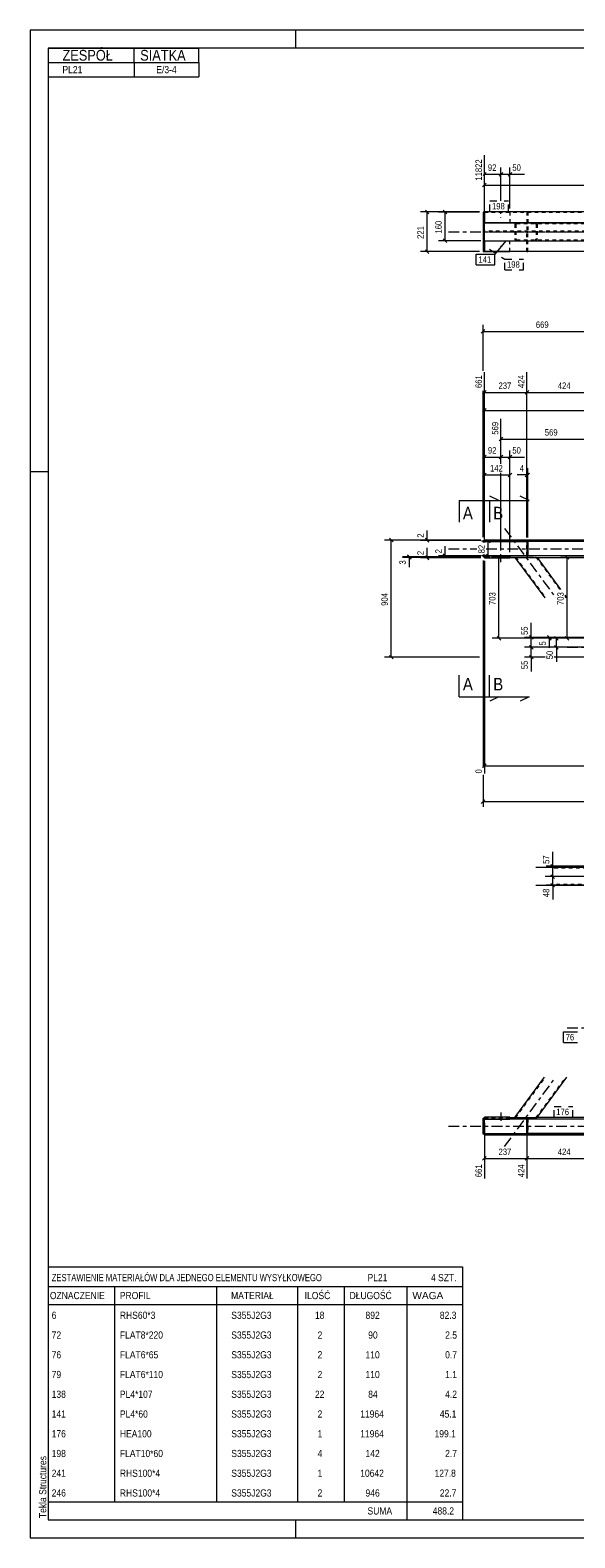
# Model space of a CAD drawing. Header units: millimetres. Extents: x 0 to 914, y 0 to 420.
# Tile 1 of 8: x 0 to 152, y 0 to 420. Entities that reach past the tile are written whole.
import ezdxf

# ---------------------------------------------------------------- set-up
doc = ezdxf.new("R2010")
doc.units = ezdxf.units.MM
for name, pattern in [('XKITLINE00', [0]), ('XKITLINE01', [4, 1, -1, 1, -1]), ('XKITLINE02', [4, 2, -2]), ('XKITLINE03', [6, 3, -1, 1, -1])]:
    doc.linetypes.add(name, pattern=pattern)
for name, color, linetype, lineweight in [('Arkusz rysunku', 3, 'Continuous', 0), ('Element', 2, 'Continuous', 0), ('Inny typ obiektu', 7, 'Continuous', 0), ('Przekrój', 7, 'Continuous', 0), ('Wymiar', 4, 'Continuous', 0), ('Znak elementu', 2, 'Continuous', 0), ('Śruba', 3, 'Continuous', 0)]:
    doc.layers.add(name, color=color, linetype=linetype, lineweight=lineweight)
doc.styles.add('ARIAL', font='ARIAL.TTF')

msp = doc.modelspace()

# ---------------------------------------------------------------- linework, layer by layer
at = {"layer": 'Arkusz rysunku', "linetype": 'XKITLINE00', "lineweight": 0}
for p, q in [((914, 420), (0, 420)), ((0, 420), (0, 0)), ((74, 415), (74, 420)), ((909, 415), (5, 415)), ((5, 415), (5, 5)), ((5, 297), (0, 297)), ((5, 5), (909, 5)), ((74, 0), (74, 5)), ((0, 0), (914, 0))]:
    msp.add_line(p, q, dxfattribs=at)
at = {"layer": 'Element', "linetype": 'XKITLINE00', "lineweight": 0}
for p, q in [((126.58, 369.34), (126.18, 369.34)), ((126.18, 369.34), (126.18, 358.34)), ((133.68, 369.36), (126.58, 369.36)), ((126.58, 369.36), (126.58, 369.35)), ((724.78, 369.35), (126.58, 369.35)), ((126.58, 369.35), (126.58, 366.35)), ((126.58, 366.34), (126.58, 366.35)), ((126.58, 366.35), (724.78, 366.35)), ((126.58, 361.34), (126.58, 366.34)), ((724.78, 366.34), (126.58, 366.34)), ((133.68, 369.36), (133.68, 369.35)), ((135.45, 366.34), (135.44, 366.34)), ((140.82, 366.34), (140.82, 366.34)), ((126.58, 361.34), (126.58, 361.34)), ((126.58, 361.34), (126.58, 361.34)), ((126.58, 361.34), (724.78, 361.34)), ((126.58, 361.34), (126.58, 358.34)), ((126.58, 361.34), (724.78, 361.34)), ((126.18, 358.34), (126.58, 358.34)), ((126.58, 358.33), (126.58, 358.34)), ((724.78, 358.34), (126.58, 358.34)), ((126.58, 358.33), (133.68, 358.33)), ((133.68, 358.33), (133.68, 358.34)), ((126.18, 277.79), (126.58, 277.79)), ((126.18, 277.79), (126.18, 277.29)), ((724.78, 277.94), (126.58, 277.94)), ((126.58, 277.94), (126.58, 277.84)), ((126.58, 277.94), (724.78, 277.94)), ((724.78, 277.84), (126.58, 277.84)), ((126.58, 277.84), (126.58, 277.64)), ((126.58, 277.68), (126.58, 277.29)), ((126.58, 277.64), (724.78, 277.64)), ((126.58, 277.54), (138.43, 277.54)), ((138.43, 277.64), (138.43, 273.54)), ((138.43, 277.64), (138.63, 277.64)), ((138.63, 277.64), (138.63, 273.54)), ((195.31, 277.54), (138.63, 277.54)), ((126.18, 273.9), (126.18, 273.29)), ((126.58, 273.29), (126.18, 273.29)), ((126.58, 273.9), (126.58, 273.48)), ((133.68, 273.57), (126.58, 273.57)), ((133.68, 273.48), (126.58, 273.48)), ((126.58, 273.48), (126.58, 272.98)), ((133.68, 273.48), (133.68, 273.57)), ((717.68, 273.54), (133.68, 273.54)), ((133.68, 272.98), (133.68, 273.48)), ((133.68, 273.14), (715.82, 273.14)), ((135.03, 273.14), (143.36, 261.84)), ((138.43, 273.54), (138.63, 273.54)), ((141.25, 273.14), (147.81, 264.22)), ((126.58, 272.98), (133.68, 272.98)), ((149.02, 262.59), (149.57, 261.84)), ((140.87, 186.81), (159.32, 186.81)), ((140.88, 181.81), (159.32, 181.81)), ((135.03, 117.06), (143.34, 128.33)), ((141.25, 117.06), (149.55, 128.33)), ((126.18, 112.41), (126.18, 116.91)), ((126.18, 116.91), (126.58, 116.91)), ((133.68, 117.22), (126.58, 117.22)), ((126.58, 116.72), (126.58, 117.22)), ((126.58, 116.72), (133.68, 116.72)), ((126.58, 112.52), (126.58, 116.72)), ((126.58, 116.63), (133.68, 116.63)), ((133.68, 116.63), (133.68, 117.22)), ((133.68, 117.06), (135.44, 117.06)), ((717.68, 116.66), (133.68, 116.66)), ((135.44, 117.06), (140.82, 117.06)), ((138.43, 116.66), (138.63, 116.66)), ((138.43, 112.56), (138.43, 116.66)), ((138.63, 112.56), (138.63, 116.66)), ((710.6, 117.06), (140.82, 117.06)), ((126.58, 112.41), (126.18, 112.41)), ((126.58, 112.66), (138.43, 112.66)), ((724.78, 112.56), (126.58, 112.56)), ((126.58, 112.56), (126.58, 112.26)), ((126.58, 112.36), (724.78, 112.36)), ((126.58, 112.26), (724.78, 112.26)), ((724.78, 112.26), (126.58, 112.26)), ((138.43, 112.56), (138.63, 112.56)), ((195.31, 112.66), (138.63, 112.66))]:
    msp.add_line(p, q, dxfattribs=at)
at = {"layer": 'Element', "linetype": 'XKITLINE01', "lineweight": 0}
for p, q in [((126.58, 369.36), (126.58, 369.34)), ((126.58, 369.35), (126.58, 366.34)), ((126.58, 369.35), (126.58, 369.34)), ((126.58, 369.34), (133.68, 369.34)), ((126.58, 369.34), (126.58, 366.35)), ((126.58, 369.34), (724.78, 369.34)), ((126.58, 366.36), (133.68, 366.36)), ((126.58, 366.34), (126.58, 366.35)), ((126.58, 366.35), (126.58, 366.34)), ((126.58, 366.34), (133.68, 366.34)), ((126.58, 358.34), (126.58, 366.34)), ((724.78, 366.34), (126.58, 366.34)), ((133.68, 369.34), (133.68, 369.36)), ((133.68, 369.35), (133.68, 366.35)), ((133.68, 366.36), (133.68, 366.34)), ((133.68, 366.34), (133.68, 366.35)), ((135.07, 366.11), (135.03, 365.96)), ((135.03, 365.96), (135.03, 361.76)), ((135.28, 365.96), (135.3, 366.03)), ((135.28, 365.96), (135.28, 361.76)), ((135.3, 366.03), (135.36, 366.1)), ((135.44, 366.34), (135.34, 366.33)), ((135.36, 366.1), (135.44, 366.14)), ((135.44, 366.14), (135.53, 366.16)), ((135.53, 366.36), (135.45, 366.34)), ((135.53, 366.36), (166.63, 366.35)), ((135.53, 366.16), (166.63, 366.15)), ((138.43, 369.34), (138.43, 363.97)), ((138.43, 369.34), (138.63, 369.34)), ((138.43, 366.34), (138.63, 366.34)), ((138.63, 366.34), (138.43, 366.34)), ((138.63, 369.34), (138.63, 363.97)), ((140.82, 366.34), (140.75, 366.36)), ((140.75, 366.16), (140.84, 366.14)), ((140.94, 366.32), (140.82, 366.34)), ((140.84, 366.14), (140.92, 366.1)), ((140.92, 366.1), (140.98, 366.03)), ((140.98, 366.03), (141, 365.96)), ((141, 365.96), (141, 361.76)), ((141.25, 365.96), (141.21, 366.11)), ((141.25, 365.96), (141.24, 361.76)), ((724.78, 363.97), (126.58, 363.97)), ((724.78, 363.72), (126.58, 363.72)), ((126.58, 361.34), (133.68, 361.34)), ((126.58, 361.34), (126.58, 358.34)), ((126.58, 361.34), (724.78, 361.34)), ((126.58, 361.34), (126.58, 361.34)), ((126.58, 361.34), (126.58, 361.34)), ((126.58, 361.33), (133.68, 361.33)), ((133.68, 358.34), (133.68, 361.34)), ((135.03, 361.76), (135.07, 361.6)), ((135.3, 361.68), (135.28, 361.76)), ((135.35, 361.62), (135.3, 361.68)), ((135.34, 361.39), (135.53, 361.36)), ((135.43, 361.57), (135.35, 361.62)), ((135.53, 361.56), (135.43, 361.57)), ((135.53, 361.56), (166.63, 361.55)), ((135.53, 361.36), (166.63, 361.35)), ((138.43, 364.72), (138.63, 364.72)), ((138.63, 363.97), (138.43, 363.97)), ((138.43, 358.34), (138.43, 363.72)), ((138.43, 363.72), (138.63, 363.72)), ((138.43, 362.97), (138.63, 362.97)), ((138.43, 361.34), (138.63, 361.34)), ((138.63, 361.34), (138.43, 361.34)), ((138.63, 358.34), (138.63, 363.72)), ((140.84, 361.57), (140.75, 361.56)), ((140.75, 361.36), (140.94, 361.39)), ((140.92, 361.61), (140.84, 361.57)), ((140.98, 361.68), (140.92, 361.61)), ((141, 361.76), (140.98, 361.68)), ((141.21, 361.6), (141.24, 361.76)), ((133.68, 358.35), (126.58, 358.35)), ((126.58, 358.35), (126.58, 358.33)), ((724.78, 358.34), (126.58, 358.34)), ((126.58, 358.34), (126.58, 358.34)), ((133.68, 358.35), (133.68, 358.33)), ((138.43, 358.34), (138.63, 358.34)), ((126.58, 277.64), (126.58, 277.94)), ((126.58, 277.94), (724.78, 277.94)), ((126.58, 277.94), (126.58, 277.29)), ((126.58, 277.84), (724.78, 277.84)), ((126.58, 277.79), (126.58, 277.29)), ((126.58, 277.74), (724.78, 277.74)), ((126.58, 277.74), (724.78, 277.74)), ((724.78, 277.64), (126.58, 277.64)), ((138.43, 277.74), (138.43, 274.29)), ((138.43, 277.74), (138.63, 277.74)), ((138.43, 273.54), (138.43, 277.74)), ((138.43, 277.74), (138.63, 277.74)), ((138.43, 277.64), (138.63, 277.64)), ((138.63, 277.54), (138.43, 277.54)), ((138.43, 277.54), (138.63, 277.54)), ((138.43, 277.54), (138.63, 277.54)), ((138.63, 277.74), (138.63, 274.29)), ((138.63, 277.74), (138.63, 273.54)), ((126.58, 273.9), (126.58, 273.29)), ((126.58, 273.9), (126.58, 273.54)), ((126.58, 273.57), (126.58, 273.48)), ((126.58, 272.98), (126.58, 273.57)), ((126.58, 273.57), (133.68, 273.57)), ((126.58, 273.54), (126.58, 273.14)), ((724.78, 273.54), (126.58, 273.54)), ((133.68, 273.54), (126.58, 273.54)), ((126.58, 273.48), (133.68, 273.48)), ((126.58, 273.48), (126.58, 273.29)), ((133.68, 273.14), (126.58, 273.14)), ((126.58, 273.07), (133.68, 273.07)), ((133.68, 273.07), (126.58, 273.07)), ((133.68, 273.57), (133.68, 272.98)), ((135.03, 273.14), (141.25, 273.14)), ((135.03, 273.14), (135.03, 273.14)), ((135.28, 273.14), (143.61, 261.84)), ((135.28, 273.14), (135.28, 273.14)), ((138.63, 276.79), (138.43, 276.79)), ((138.63, 276.79), (138.43, 276.79)), ((138.43, 274.29), (138.63, 274.29)), ((138.43, 274.29), (138.63, 274.29)), ((138.63, 273.54), (138.43, 273.54)), ((140.98, 273.14), (140.84, 273.14)), ((141, 273.14), (140.98, 273.14)), ((141, 273.14), (147.57, 264.22)), ((141, 273.14), (141, 273.14)), ((141.24, 273.14), (141.25, 273.14)), ((133.68, 272.98), (126.58, 272.98)), ((149.02, 262.25), (149.33, 261.84)), ((146.09, 186.61), (166.63, 186.62)), ((159.62, 182.01), (146.09, 182.01)), ((135.28, 117.06), (143.59, 128.33)), ((141, 117.06), (149.3, 128.33)), ((133.68, 117.22), (126.58, 117.22)), ((126.58, 117.22), (126.58, 116.63)), ((126.58, 117.22), (126.58, 116.63)), ((126.58, 117.13), (133.68, 117.13)), ((133.68, 117.13), (126.58, 117.13)), ((126.58, 112.26), (126.58, 117.06)), ((126.58, 117.06), (133.68, 117.06)), ((126.58, 116.72), (126.58, 116.91)), ((126.58, 116.72), (133.68, 116.72)), ((724.78, 116.66), (126.58, 116.66)), ((133.68, 116.66), (126.58, 116.66)), ((133.68, 116.63), (126.58, 116.63)), ((133.68, 116.63), (133.68, 117.22)), ((135.03, 117.06), (135.03, 117.06)), ((135.03, 117.06), (135.44, 117.06)), ((135.28, 117.06), (135.28, 117.06)), ((135.44, 117.06), (140.82, 117.06)), ((135.53, 117.06), (135.53, 117.06)), ((135.53, 117.06), (135.53, 117.06)), ((138.43, 112.46), (138.43, 116.66)), ((138.43, 116.66), (138.63, 116.66)), ((138.43, 115.91), (138.63, 115.91)), ((138.43, 115.91), (138.63, 115.91)), ((138.43, 112.46), (138.43, 115.91)), ((138.63, 113.41), (138.43, 113.41)), ((138.63, 113.41), (138.43, 113.41)), ((138.63, 116.66), (138.63, 112.46)), ((138.63, 112.46), (138.63, 115.91)), ((140.82, 117.06), (141.25, 117.06)), ((140.98, 117.06), (141, 117.06)), ((141, 117.06), (141, 117.06)), ((141.24, 117.06), (141.25, 117.06)), ((724.78, 112.56), (126.58, 112.56)), ((126.58, 112.56), (126.58, 112.26)), ((126.58, 112.41), (126.58, 112.52)), ((126.58, 112.46), (724.78, 112.46)), ((724.78, 112.46), (126.58, 112.46)), ((126.58, 112.36), (724.78, 112.36)), ((724.78, 112.26), (126.58, 112.26)), ((138.43, 112.66), (138.63, 112.66)), ((138.43, 112.66), (138.63, 112.66)), ((138.43, 112.66), (138.63, 112.66)), ((138.43, 112.56), (138.63, 112.56)), ((138.43, 112.46), (138.63, 112.46)), ((138.43, 112.46), (138.63, 112.46))]:
    msp.add_line(p, q, dxfattribs=at)
at = {"layer": 'Element', "linetype": 'XKITLINE03', "lineweight": 0}
for p, q in [((116.58, 363.84), (732.5, 363.84)), ((132.21, 363.86), (169.95, 363.84)), ((149.62, 363.85), (701.73, 363.85)), ((132.21, 281.19), (146.47, 261.84)), ((116.58, 275.54), (124.5, 275.54)), ((127.02, 275.54), (180.5, 275.54)), ((149.62, 248.09), (701.73, 248.09)), ((143.48, 184.31), (169.95, 184.32)), ((149.62, 184.32), (701.73, 184.32)), ((149.62, 142.08), (701.73, 142.08)), ((132.21, 109.01), (146.44, 128.33)), ((116.58, 114.66), (734.78, 114.66))]:
    msp.add_line(p, q, dxfattribs=at)
at = {"layer": 'Element', "linetype": 'XKITLINE01', "lineweight": 0}
for centre, start, end in [((135.47, 365.89), 106.7832, 150.8457), ((140.81, 365.88), 29.1124, 73.1748), ((135.47, 361.83), 209.1124, 253.1748), ((140.8, 361.83), 286.7832, 330.8457)]:
    msp.add_arc(centre, 0.46, start, end, dxfattribs=at)
at = {"layer": 'Inny typ obiektu', "linetype": 'XKITLINE00', "lineweight": 0}
for p, q in [((5, 415), (47, 415)), ((5, 415), (5, 411)), ((29, 411), (29, 415)), ((47, 411), (47, 415)), ((5, 411), (47, 411)), ((5, 411), (5, 407)), ((29, 411), (29, 407)), ((47, 411), (47, 407)), ((5, 407), (47, 407)), ((5, 75.5), (5, 70)), ((5, 75.5), (120.5, 75.5)), ((120.5, 75.5), (120.5, 70)), ((5, 70), (5, 65)), ((5, 70), (120.5, 70)), ((23.5, 70), (23.5, 65)), ((52, 65), (52, 70)), ((74.5, 70), (74.5, 65)), ((87.5, 70), (87.5, 65)), ((105, 70), (105, 65)), ((120.5, 70), (120.5, 65)), ((5, 65), (120.5, 65)), ((5, 65), (5, 59.5)), ((23.5, 65), (23.5, 59.5)), ((52, 59.5), (52, 65)), ((74.5, 65), (74.5, 59.5)), ((87.5, 65), (87.5, 59.5)), ((105, 65), (105, 59.5)), ((120.5, 65), (120.5, 59.5)), ((5, 59.5), (5, 54)), ((23.5, 59.5), (23.5, 54)), ((52, 54), (52, 59.5)), ((74.5, 59.5), (74.5, 54)), ((87.5, 59.5), (87.5, 54)), ((105, 59.5), (105, 54)), ((120.5, 59.5), (120.5, 54)), ((5, 54), (5, 48.5)), ((23.5, 54), (23.5, 48.5)), ((52, 48.5), (52, 54)), ((74.5, 54), (74.5, 48.5)), ((87.5, 54), (87.5, 48.5)), ((105, 54), (105, 48.5)), ((120.5, 54), (120.5, 48.5)), ((5, 48.5), (5, 43)), ((23.5, 48.5), (23.5, 43)), ((52, 43), (52, 48.5)), ((74.5, 48.5), (74.5, 43)), ((87.5, 48.5), (87.5, 43)), ((105, 48.5), (105, 43)), ((120.5, 48.5), (120.5, 43)), ((5, 43), (5, 37.5)), ((23.5, 43), (23.5, 37.5)), ((52, 37.5), (52, 43)), ((74.5, 43), (74.5, 37.5)), ((87.5, 43), (87.5, 37.5)), ((105, 43), (105, 37.5)), ((120.5, 43), (120.5, 37.5)), ((5, 37.5), (5, 32)), ((23.5, 37.5), (23.5, 32)), ((52, 32), (52, 37.5)), ((74.5, 37.5), (74.5, 32)), ((87.5, 37.5), (87.5, 32)), ((105, 37.5), (105, 32)), ((120.5, 37.5), (120.5, 32)), ((5, 32), (5, 26.5)), ((23.5, 32), (23.5, 26.5)), ((52, 26.5), (52, 32)), ((74.5, 32), (74.5, 26.5)), ((87.5, 32), (87.5, 26.5)), ((105, 32), (105, 26.5)), ((120.5, 32), (120.5, 26.5)), ((5, 26.5), (5, 21)), ((23.5, 26.5), (23.5, 21)), ((52, 21), (52, 26.5)), ((74.5, 26.5), (74.5, 21)), ((87.5, 26.5), (87.5, 21)), ((105, 26.5), (105, 21)), ((120.5, 26.5), (120.5, 21)), ((5, 21), (5, 15.5)), ((23.5, 21), (23.5, 15.5)), ((52, 15.5), (52, 21)), ((74.5, 21), (74.5, 15.5)), ((87.5, 21), (87.5, 15.5)), ((105, 21), (105, 15.5)), ((120.5, 21), (120.5, 15.5)), ((5, 15.5), (5, 10)), ((23.5, 15.5), (23.5, 10)), ((52, 10), (52, 15.5)), ((74.5, 15.5), (74.5, 10)), ((87.5, 15.5), (87.5, 10)), ((105, 15.5), (105, 10)), ((120.5, 15.5), (120.5, 10)), ((5, 10), (5, 5)), ((5, 10), (120.5, 10)), ((105, 10), (105, 5)), ((120.5, 10), (120.5, 5)), ((5, 5), (120.5, 5))]:
    msp.add_line(p, q, dxfattribs=at)
at = {"layer": 'Przekrój', "linetype": 'XKITLINE00', "lineweight": 0}
for p, q in [((130.58, 288.97), (128.08, 290.22)), ((139.03, 288.97), (136.53, 290.22)), ((119.58, 288.97), (119.58, 282.97)), ((119.58, 288.97), (125.58, 288.97)), ((125.58, 288.97), (130.58, 288.97)), ((128.03, 288.97), (128.03, 282.97)), ((128.03, 288.97), (134.03, 288.97)), ((134.03, 288.97), (139.03, 288.97)), ((119.58, 234.3), (119.58, 240.3)), ((128.03, 234.3), (128.03, 240.3)), ((119.58, 234.3), (125.58, 234.3)), ((125.58, 234.3), (130.58, 234.3)), ((128.03, 234.3), (134.03, 234.3)), ((130.58, 234.3), (128.08, 233.05)), ((134.03, 234.3), (139.03, 234.3)), ((139.03, 234.3), (136.53, 233.05))]:
    msp.add_line(p, q, dxfattribs=at)
at = {"layer": 'Wymiar', "linetype": 'XKITLINE00', "lineweight": 0}
for p, q in [((126.58, 367.34), (126.58, 385.14)), ((127.08, 380.35), (126.22, 379.49)), ((126.58, 370.36), (126.58, 381.71)), ((126.58, 379.85), (131.18, 379.85)), ((131.68, 380.35), (130.67, 379.34)), ((131.68, 380.35), (130.67, 379.34)), ((131.18, 372.46), (131.18, 381.71)), ((131.18, 372.46), (131.18, 381.71)), ((131.18, 379.85), (133.68, 379.85)), ((134.18, 380.35), (133.17, 379.34)), ((133.68, 370.36), (133.68, 381.71)), ((133.68, 379.85), (137.7, 379.85)), ((133.68, 379.85), (137.7, 379.85)), ((127.08, 377.35), (126.07, 376.34)), ((126.58, 376.85), (717.68, 376.85)), ((110.11, 369.87), (111.13, 368.85)), ((115.11, 369.85), (116.13, 368.83)), ((125.18, 369.36), (108.76, 369.36)), ((110.62, 358.33), (110.62, 369.36)), ((125.18, 369.34), (113.76, 369.34)), ((115.62, 361.34), (115.62, 369.34)), ((131.18, 368.87), (131.18, 369.46)), ((131.18, 368.87), (131.18, 369.46)), ((125.58, 361.34), (113.76, 361.34)), ((115.11, 361.85), (116.13, 360.83)), ((125.18, 358.33), (108.76, 358.33)), ((110.11, 358.84), (111.13, 357.82)), ((126.68, 336.59), (125.67, 335.58)), ((126.18, 325.07), (126.18, 337.95)), ((126.18, 336.09), (159.62, 336.09)), ((126.58, 277.29), (126.58, 324.71)), ((138.43, 278.64), (138.43, 324.71)), ((138.43, 278.64), (138.43, 324.71)), ((127.08, 319.59), (126.07, 318.58)), ((126.18, 278.79), (126.18, 319.55)), ((138.94, 319.59), (137.92, 318.58)), ((138.94, 319.59), (137.92, 318.58)), ((126.58, 319.09), (138.43, 319.09)), ((126.58, 278.94), (126.58, 315.95)), ((138.43, 319.09), (159.62, 319.09)), ((127.08, 314.59), (126.07, 313.58)), ((126.58, 314.09), (713.41, 314.09)), ((131.18, 299.21), (131.18, 311.71)), ((126.58, 277.29), (126.58, 302.95)), ((131.68, 306.59), (130.67, 305.58)), ((131.18, 306.09), (159.62, 306.09)), ((131.18, 299.21), (131.18, 302.95)), ((131.18, 299.21), (131.18, 302.95)), ((133.68, 274.57), (133.68, 302.95)), ((127.08, 301.59), (126.07, 300.58)), ((126.58, 301.09), (131.18, 301.09)), ((131.68, 301.59), (130.67, 300.58)), ((131.68, 301.59), (130.67, 300.58)), ((131.18, 301.09), (133.68, 301.09)), ((134.18, 301.59), (133.17, 300.58)), ((133.68, 301.09), (137.7, 301.09)), ((133.68, 301.09), (137.7, 301.09)), ((127.08, 296.59), (126.07, 295.58)), ((126.58, 277.29), (126.58, 297.95)), ((126.58, 296.09), (133.68, 296.09)), ((131.18, 275), (131.18, 296.69)), ((131.18, 275), (131.18, 296.69)), ((131.18, 275), (131.18, 296.69)), ((134.18, 296.59), (133.17, 295.58)), ((133.68, 274.57), (133.68, 297.95)), ((138.43, 296.09), (135.74, 296.09)), ((138.43, 296.09), (135.74, 296.09)), ((138.94, 296.59), (137.92, 295.58)), ((139.14, 296.59), (138.12, 295.58)), ((138.43, 278.64), (138.43, 297.95)), ((138.43, 296.09), (138.63, 296.09)), ((138.63, 278.64), (138.63, 297.95)), ((125.18, 277.94), (98.76, 277.94)), ((100.11, 278.45), (101.13, 277.43)), ((100.62, 245.34), (100.62, 277.94)), ((125.58, 277.94), (108.76, 277.94)), ((125.58, 277.84), (108.76, 277.84)), ((110.11, 278.45), (111.13, 277.43)), ((110.11, 278.35), (111.13, 277.34)), ((110.62, 277.94), (110.62, 280.62)), ((110.62, 277.94), (110.62, 280.62)), ((110.62, 277.84), (110.62, 277.94)), ((137.63, 277.64), (125.76, 277.64)), ((127.11, 278.15), (128.13, 277.14)), ((127.62, 273.54), (127.62, 277.64)), ((125.18, 273.29), (103.76, 273.29)), ((125.58, 273.14), (103.76, 273.14)), ((105.11, 273.8), (106.13, 272.78)), ((105.11, 273.65), (106.13, 272.63)), ((105.62, 273.14), (105.62, 273.29)), ((105.62, 273.14), (105.62, 270.45)), ((105.62, 273.14), (105.62, 270.45)), ((125.58, 273.07), (108.76, 273.07)), ((110.11, 273.58), (111.13, 272.56)), ((110.11, 273.49), (111.13, 272.47)), ((110.62, 273.07), (110.62, 275.76)), ((110.62, 273.07), (110.62, 275.76)), ((110.62, 272.98), (110.62, 273.07)), ((125.58, 273.57), (113.76, 273.57)), ((125.58, 273.48), (113.76, 273.48)), ((115.11, 274.08), (116.13, 273.06)), ((115.11, 273.99), (116.13, 272.97)), ((115.62, 273.57), (115.62, 276.26)), ((115.62, 273.57), (115.62, 276.26)), ((115.62, 273.48), (115.62, 273.57)), ((137.43, 273.54), (125.76, 273.54)), ((127.11, 274.05), (128.13, 273.03)), ((140.24, 273.14), (128.76, 273.14)), ((130.11, 273.65), (131.13, 272.63)), ((130.62, 250.59), (130.62, 273.14)), ((198.56, 273.14), (147.76, 273.14)), ((149.11, 273.65), (150.13, 272.63)), ((149.62, 250.59), (149.62, 273.14)), ((125.58, 272.98), (108.76, 272.98)), ((126.18, 272.29), (126.18, 214.63)), ((126.58, 272.14), (126.58, 212.93)), ((139.62, 250.84), (139.62, 254.86)), ((139.62, 250.84), (139.62, 254.86)), ((158.62, 250.59), (128.76, 250.59)), ((130.11, 251.09), (131.13, 250.08)), ((155.07, 250.84), (137.76, 250.84)), ((156.32, 248.09), (137.76, 248.09)), ((156.32, 248.09), (137.76, 248.09)), ((139.11, 251.34), (140.13, 250.33)), ((139.11, 248.59), (140.13, 247.58)), ((139.11, 248.59), (140.13, 247.58)), ((139.62, 248.09), (139.62, 250.84)), ((139.62, 245.34), (139.62, 248.09)), ((155.07, 250.84), (142.76, 250.84)), ((158.62, 250.59), (142.76, 250.59)), ((144.11, 251.34), (145.13, 250.33)), ((144.11, 251.09), (145.13, 250.08)), ((144.62, 250.59), (144.62, 250.84)), ((144.62, 250.59), (144.62, 247.9)), ((144.62, 250.59), (144.62, 247.9)), ((158.62, 250.59), (144.76, 250.59)), ((156.32, 248.09), (144.76, 248.09)), ((146.11, 251.09), (147.13, 250.08)), ((146.11, 248.59), (147.13, 247.58)), ((146.62, 248.09), (146.62, 250.59)), ((146.62, 248.09), (146.62, 244.07)), ((146.62, 248.09), (146.62, 244.07)), ((158.62, 250.59), (147.76, 250.59)), ((149.11, 251.09), (150.13, 250.08)), ((125.18, 245.34), (98.76, 245.34)), ((100.11, 245.84), (101.13, 244.83)), ((143.5, 245.34), (137.76, 245.34)), ((139.11, 245.84), (140.13, 244.83)), ((139.62, 245.34), (139.62, 241.32)), ((139.62, 245.34), (139.62, 241.32)), ((155.07, 245.34), (146.02, 245.34)), ((127.08, 215.59), (126.07, 214.58)), ((126.58, 215.09), (710.11, 215.09)), ((126.18, 212.57), (126.18, 203.65)), ((126.68, 205.59), (125.67, 204.58)), ((126.18, 205.09), (725.18, 205.09)), ((145.62, 187.07), (145.62, 191.09)), ((145.62, 187.07), (145.62, 191.09)), ((158.32, 187.07), (143.76, 187.07)), ((145.11, 187.57), (146.13, 186.56)), ((145.62, 184.22), (145.62, 187.07)), ((155.07, 184.22), (143.76, 184.22)), ((155.07, 184.22), (143.76, 184.22)), ((158.62, 181.82), (143.76, 181.82)), ((145.11, 184.72), (146.13, 183.71)), ((145.11, 184.72), (146.13, 183.71)), ((145.11, 182.32), (146.13, 181.31)), ((145.62, 181.82), (145.62, 184.22)), ((145.62, 181.82), (145.62, 177.8)), ((145.62, 181.82), (145.62, 177.8)), ((126.58, 115.63), (126.58, 100.06)), ((138.43, 115.66), (138.43, 100.06)), ((138.43, 115.66), (138.43, 100.06)), ((127.08, 106.19), (126.07, 105.17)), ((126.58, 105.68), (138.43, 105.68)), ((138.94, 106.19), (137.92, 105.17)), ((138.94, 106.19), (137.97, 105.22)), ((138.43, 105.68), (159.62, 105.68))]:
    msp.add_line(p, q, dxfattribs=at)
at = {"layer": 'Znak elementu', "linetype": 'XKITLINE02', "lineweight": 0}
for p, q in [((128.07, 372.46), (133.28, 372.46)), ((128.07, 369.46), (128.07, 372.46)), ((133.28, 369.46), (133.28, 372.46)), ((128.07, 369.46), (133.28, 369.46)), ((128.01, 358.95), (132.25, 356.21)), ((132.25, 356.21), (137.46, 356.21)), ((132.25, 353.21), (132.25, 356.21)), ((132.25, 353.21), (137.46, 353.21)), ((137.46, 353.21), (137.46, 356.21)), ((145.98, 120.16), (151.18, 120.16)), ((145.98, 117.16), (145.98, 120.16)), ((151.18, 117.16), (151.18, 120.16)), ((145.98, 117.16), (151.18, 117.16))]:
    msp.add_line(p, q, dxfattribs=at)
at = {"layer": 'Znak elementu', "linetype": 'XKITLINE00', "lineweight": 0}
for p, q in [((132.51, 361.29), (129.51, 357.59)), ((124.31, 357.59), (129.51, 357.59)), ((124.31, 354.59), (124.31, 357.59)), ((129.51, 354.59), (129.51, 357.59)), ((124.31, 354.59), (129.51, 354.59)), ((148.62, 140.97), (152.49, 140.97)), ((148.62, 137.97), (148.62, 140.97)), ((148.62, 137.97), (152.49, 137.97))]:
    msp.add_line(p, q, dxfattribs=at)
at = {"layer": 'Śruba', "linetype": 'XKITLINE02', "lineweight": 0}
for p, q in [((131.18, 367.8), (131.18, 367.87)), ((131.18, 359.89), (131.18, 359.82))]:
    msp.add_line(p, q, dxfattribs=at)
at = {"layer": 'Śruba', "linetype": 'XKITLINE00', "lineweight": 0}
for p, q in [((131.18, 271.75), (131.18, 274)), ((131.18, 271.75), (131.18, 274)), ((131.18, 118.45), (131.18, 116.2)), ((131.18, 118.45), (131.18, 116.2))]:
    msp.add_line(p, q, dxfattribs=at)

# ---------------------------------------------------------------- texts
at = {"layer": 'Arkusz rysunku', "style": 'ARIAL', "width": 0.85}
msp.add_text('Tekla Structures', height=2, rotation=90, dxfattribs=at).set_placement((4.5, 5.5))
at = {"layer": 'Inny typ obiektu', "style": 'ARIAL'}
for s, height, width, p in [('ZESPÓŁ', 3, 0.85, (9, 411.5)), ('SIATKA', 3, 0.85, (30.66, 411.5)), ('PL21', 2, 0.85, (9, 408)), ('E/3-4', 2, 0.85, (35.15, 408)), ('ZESTAWIENIE MATERIAŁÓW DLA JEDNEGO ELEMENTU WYSYŁKOWEGO', 2, 0.765, (6, 71.5)), ('PL21', 2, 0.85, (94, 71.5)), ('4', 2, 0.85, (111.69, 71.5)), (' SZT.', 2, 0.85, (113, 71.5)), ('OZNACZENIE', 2, 0.85, (5.5, 66.5)), ('PROFIL', 2, 0.85, (25, 66.5)), ('MATERIAŁ', 2, 0.85, (56, 66.5)), ('ILOŚĆ', 2, 0.85, (76.5, 66.5)), ('DŁUGOŚĆ', 2, 0.85, (89, 66.5)), ('WAGA', 2, 1.008832, (106.5, 66.5)), ('6', 2, 0.85, (6, 61)), ('RHS60*3', 2, 0.85, (25, 61)), ('S355J2G3', 2, 0.85, (56.04, 61)), ('18', 2, 0.85, (79.35, 61)), ('892', 2, 0.85, (93.44, 61)), ('82.3', 2, 0.85, (114.15, 61)), ('72', 2, 0.85, (6, 55.5)), ('FLAT8*220', 2, 0.85, (25, 55.5)), ('S355J2G3', 2, 0.85, (56.04, 55.5)), ('2', 2, 0.85, (80.09, 55.5)), ('90', 2, 0.85, (94.19, 55.5)), ('2.5', 2, 0.85, (115.63, 55.5)), ('76', 2, 0.85, (6, 50)), ('FLAT6*65', 2, 0.85, (25, 50)), ('S355J2G3', 2, 0.85, (56.04, 50)), ('2', 2, 0.85, (80.09, 50)), ('110', 2, 0.85, (93.44, 50)), ('0.7', 2, 0.85, (115.63, 50)), ('79', 2, 0.85, (6, 44.5)), ('FLAT6*110', 2, 0.85, (25, 44.5)), ('S355J2G3', 2, 0.85, (56.04, 44.5)), ('2', 2, 0.85, (80.09, 44.5)), ('110', 2, 0.85, (93.44, 44.5)), ('1.1', 2, 0.85, (115.63, 44.5)), ('138', 2, 0.85, (6, 39)), ('PL4*107', 2, 0.85, (25, 39)), ('S355J2G3', 2, 0.85, (56.04, 39)), ('22', 2, 0.85, (79.35, 39)), ('84', 2, 0.85, (94.19, 39)), ('4.2', 2, 0.85, (115.63, 39)), ('141', 2, 0.85, (6, 33.5)), ('PL4*60', 2, 0.85, (25, 33.5)), ('S355J2G3', 2, 0.85, (56.04, 33.5)), ('2', 2, 0.85, (80.09, 33.5)), ('11964', 2, 0.85, (91.96, 33.5)), ('45.1', 2, 0.85, (114.15, 33.5)), ('176', 2, 0.85, (6, 28)), ('HEA100', 2, 0.85, (25, 28)), ('S355J2G3', 2, 0.85, (56.04, 28)), ('1', 2, 0.85, (80.09, 28)), ('11964', 2, 0.85, (91.96, 28)), ('199.1', 2, 0.85, (112.67, 28)), ('198', 2, 0.85, (6, 22.5)), ('FLAT10*60', 2, 0.85, (25, 22.5)), ('S355J2G3', 2, 0.85, (56.04, 22.5)), ('4', 2, 0.85, (80.09, 22.5)), ('142', 2, 0.85, (93.44, 22.5)), ('2.7', 2, 0.85, (115.63, 22.5)), ('241', 2, 0.85, (6, 17)), ('RHS100*4', 2, 0.85, (25, 17)), ('S355J2G3', 2, 0.85, (56.04, 17)), ('1', 2, 0.85, (80.09, 17)), ('10642', 2, 0.85, (91.96, 17)), ('127.8', 2, 0.85, (112.67, 17)), ('246', 2, 0.85, (6, 11.5)), ('RHS100*4', 2, 0.85, (25, 11.5)), ('S355J2G3', 2, 0.85, (56.04, 11.5)), ('2', 2, 0.85, (80.09, 11.5)), ('946', 2, 0.85, (93.44, 11.5)), ('22.7', 2, 0.85, (114.15, 11.5)), ('SUMA', 2, 0.85, (94, 6.5)), ('488.2', 2, 0.85, (112.17, 6.5))]:
    msp.add_text(s, height=height, dxfattribs=dict(at, width=width)).set_placement(p)
at = {"layer": 'Przekrój', "style": 'ARIAL', "width": 0.85}
for s, p in [('A', (120.58, 283.72)), ('B', (129.03, 283.72)), ('A', (120.58, 236.05)), ('B', (129.03, 236.05))]:
    msp.add_text(s, height=3.5, dxfattribs=at).set_placement(p)
at = {"layer": 'Wymiar', "style": 'ARIAL', "width": 0.85}
for s, p in [('11822', (125.86, 378.07)), ('160', (114.66, 363.34)), ('221', (109.66, 361.84)), ('661', (125.86, 320.31)), ('424', (137.71, 320.31)), ('569', (130.46, 307.31)), ('2', (109.66, 278.61)), ('2', (109.66, 273.75)), ('2', (114.66, 274.25)), ('82', (126.66, 274.26)), ('3', (104.66, 271.13)), ('904', (99.66, 259.63)), ('703', (129.66, 259.86)), ('703', (148.66, 259.86)), ('55', (138.66, 251.51)), ('5', (143.66, 248.58)), ('55', (138.66, 241.99)), ('50', (145.66, 244.74)), ('0', (125.86, 212.93)), ('57', (144.66, 187.74)), ('48', (144.66, 178.47)), ('661', (125.86, 100.46)), ('424', (137.71, 100.46))]:
    msp.add_text(s, height=1.8, rotation=90.0002, dxfattribs=at).set_placement(p)
for s, p in [('92', (127.54, 380.81)), ('50', (134.35, 380.81)), ('669', (140.9, 337.05)), ('237', (130.5, 320.05)), ('424', (147.02, 320.05)), ('569', (143.4, 307.05)), ('92', (127.54, 302.05)), ('50', (134.35, 302.05)), ('142', (128.12, 297.05)), ('4', (136.42, 297.05)), ('237', (130.5, 106.64)), ('424', (147.02, 106.64))]:
    msp.add_text(s, height=1.8, dxfattribs=at).set_placement(p)
at = {"layer": 'Znak elementu', "style": 'ARIAL', "width": 0.85}
for s, p in [('198', (128.67, 370.06)), ('141', (124.91, 355.19)), ('198', (132.85, 353.81)), ('76', (149.22, 138.57)), ('176', (146.58, 117.76))]:
    msp.add_text(s, height=1.8, dxfattribs=at).set_placement(p)

doc.saveas('drawing.dxf')
